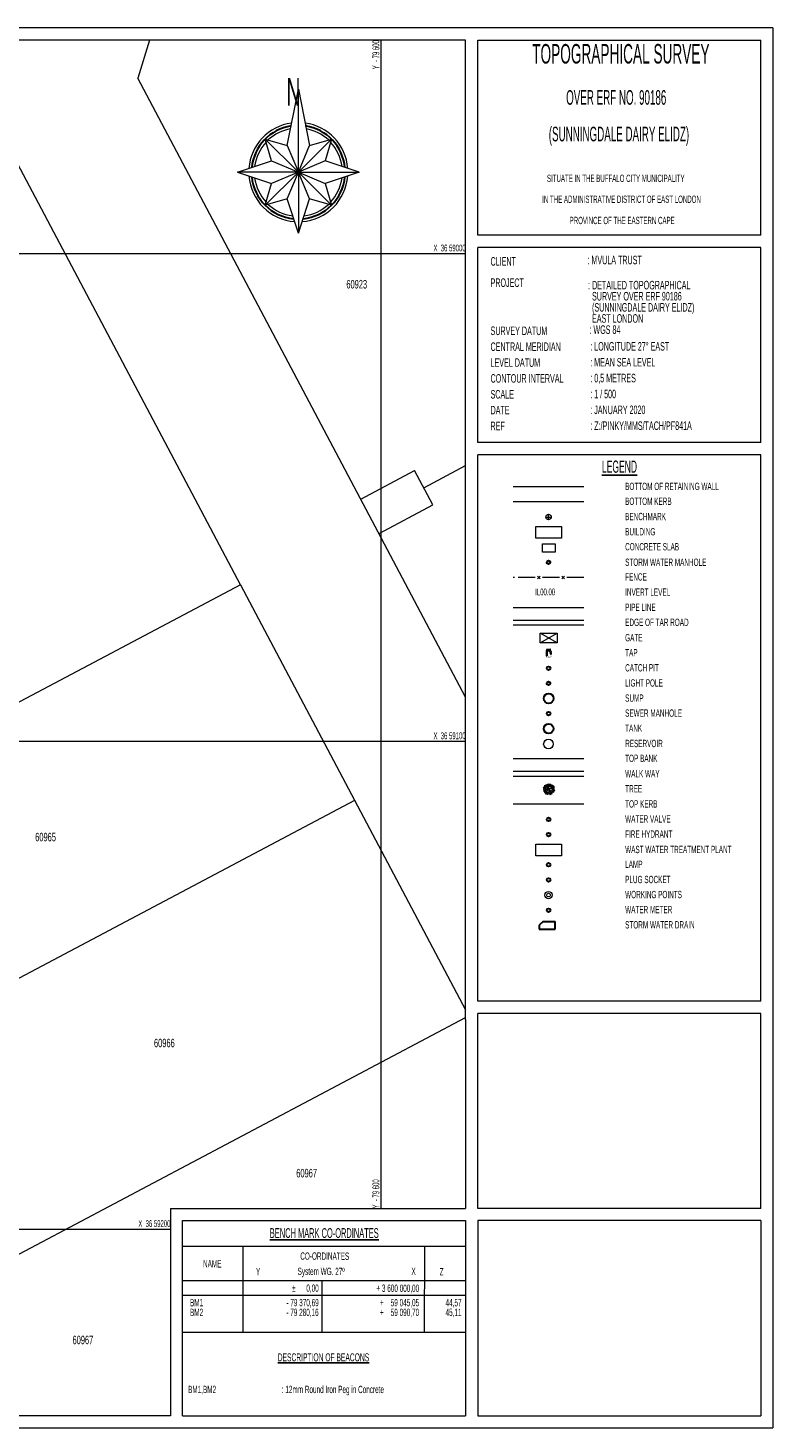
# Model space of a CAD drawing. Extents: x 79270 to 79680, y -3659241 to -3658954.
# Tile 34 of 34: x 79528 to 79680, y -3659241 to -3658954. Entities that reach past the tile are written whole.
import ezdxf
from ezdxf.enums import TextEntityAlignment as Align
from ezdxf.lldxf.tags import DXFTag

# ---------------------------------------------------------------- set-up
doc = ezdxf.new("R2010")
doc.units = 0
doc.header["$PDSIZE"] = 0.2
for name, color, linetype in [('BENCHMARK', 7, 'Continuous'), ('BK', 7, 'Continuous'), ('BOTTOM_OF_RETAINING_WALL', 7, 'Continuous'), ('BUILDING', 7, 'Continuous'), ('CAD', 7, 'Continuous'), ('CATCH_PIT', 7, 'Continuous'), ('CODE', 7, 'Continuous'), ('CONCSLAB', 7, 'Continuous'), ('CONTGENS', 7, 'Continuous'), ('COORDINATE_TABLE_BLOCK', 7, 'Continuous'), ('COORDINATES', 7, 'Continuous'), ('ELEVATION', 7, 'Continuous'), ('ERF_LINES', 7, 'Continuous'), ('ERF_TEXT', 7, 'Continuous'), ('ET', 7, 'Continuous'), ('FENCE', 7, 'Continuous'), ('FH', 7, 'Continuous'), ('GATE', 7, 'Continuous'), ('GRID', 7, 'Continuous'), ('LAMP', 7, 'Continuous'), ('MH', 7, 'Continuous'), ('PAGE_TEXT', 7, 'Continuous'), ('PIP', 7, 'Continuous'), ('POWER_PLUG', 7, 'Continuous'), ('POWER_POLE', 7, 'Continuous'), ('RES', 7, 'Continuous'), ('STORM_WATER_MANHOLE', 7, 'Continuous'), ('SUMP', 7, 'Continuous'), ('SW', 7, 'Continuous'), ('SWD', 7, 'Continuous'), ('TANK', 7, 'Continuous'), ('TAP', 7, 'Continuous'), ('TB', 7, 'Continuous'), ('TEXT', 7, 'Continuous'), ('TK', 7, 'Continuous'), ('TREES', 7, 'Continuous'), ('WASTE_WATER_TREATMENT_PLANT', 7, 'Continuous'), ('WATER_VALVE', 7, 'Continuous'), ('WM', 7, 'Continuous'), ('WORKING_POINT_PERM', 7, 'Continuous')]:
    doc.layers.add(name, color=color, linetype=linetype)
doc.styles.add('Arial', font='arial.ttf', dxfattribs={"height": 1})
doc.styles.add('Zurich Blk BT', font='Zurich Blk BT', dxfattribs={"height": 1})
tags = doc.linetypes.add('DOTTED500', pattern=[1.2, 0.7, -0.5]).pattern_tags.tags
tags[6:7] = [DXFTag(74, 4), DXFTag(75, 0), DXFTag(340, '0'), DXFTag(46, 0.0), DXFTag(50, 0.0), DXFTag(44, 0.0), DXFTag(45, 0.0)]
tags[4:5] = [DXFTag(74, 4), DXFTag(75, 0), DXFTag(340, '0'), DXFTag(46, 0.0), DXFTag(50, 0.0), DXFTag(44, 0.0), DXFTag(45, 0.0)]
tags = doc.linetypes.add('SHORTDASH-DOT', pattern=[1.4, 0.75, -0.25, 0.15, -0.25]).pattern_tags.tags
tags[10:11] = [DXFTag(74, 4), DXFTag(75, 0), DXFTag(340, '0'), DXFTag(46, 0.0), DXFTag(50, 0.0), DXFTag(44, 0.0), DXFTag(45, 0.0)]
tags[8:9] = [DXFTag(74, 4), DXFTag(75, 0), DXFTag(340, '0'), DXFTag(46, 0.0), DXFTag(50, 0.0), DXFTag(44, 0.0), DXFTag(45, 0.0)]
tags[6:7] = [DXFTag(74, 4), DXFTag(75, 0), DXFTag(340, '0'), DXFTag(46, 0.0), DXFTag(50, 0.0), DXFTag(44, 0.0), DXFTag(45, 0.0)]
tags[4:5] = [DXFTag(74, 4), DXFTag(75, 0), DXFTag(340, '0'), DXFTag(46, 0.0), DXFTag(50, 0.0), DXFTag(44, 0.0), DXFTag(45, 0.0)]

msp = doc.modelspace()

# ---------------------------------------------------------------- linework, layer by layer
at = {"layer": 'BENCHMARK', "color": 1, "linetype": 'Continuous', "lineweight": 9, "transparency": 33554687}
for p, q in [((79633.72, -3659054.03, 586.79), (79634.85, -3659054.03, 586.79)), ((79634.28, -3659054.6, 586.79), (79634.28, -3659053.47, 586.79))]:
    msp.add_line(p, q, dxfattribs=at)
msp.add_circle((79634.28, -3659054.03, 588.76), 0.563, dxfattribs=at)
at = {"layer": 'BK', "color": 9, "linetype": 'DOTTED500', "lineweight": 9, "transparency": 33554687}
msp.add_line((79641.53, -3659050.93), (79627.03, -3659050.93), dxfattribs=at)
at = {"layer": 'BOTTOM_OF_RETAINING_WALL', "color": 253, "linetype": 'DOTTED500', "lineweight": 9, "transparency": 33554687}
msp.add_line((79641.53, -3659047.83), (79627.03, -3659047.83), dxfattribs=at)
at = {"layer": 'BUILDING', "color": 21, "linetype": 'Continuous', "lineweight": 9, "transparency": 33554687}
for p, q in [((79631.64, -3659055.98), (79636.95, -3659055.98)), ((79631.64, -3659058.39), (79631.64, -3659055.98)), ((79636.95, -3659055.98), (79636.95, -3659058.39)), ((79636.95, -3659058.39), (79631.64, -3659058.39))]:
    msp.add_line(p, q, dxfattribs=at)
at = {"layer": 'CAD', "color": 8, "linetype": 'Continuous', "lineweight": 9, "transparency": 33554687}
for p, q in [((79680.28, -3658953.78), (79269.78, -3658953.78, 27.53)), ((79680.28, -3658953.78, 27.53), (79680.28, -3659240.78)), ((79617.28, -3658956.28), (79272.28, -3658956.28, 27.53)), ((79617.28, -3659157.03, 27.53), (79617.28, -3658956.28)), ((79619.78, -3658956.28), (79677.78, -3658956.28, 27.53)), ((79619.78, -3658996.28, 27.53), (79619.78, -3658956.28)), ((79677.78, -3658996.28, 27.53), (79677.78, -3658956.28)), ((79580.69, -3658977.87), (79582.99, -3658966.34)), ((79582.99, -3658966.34), (79585.29, -3658977.87)), ((79582.99, -3658983.34), (79582.99, -3658966.34)), ((79582.99, -3658983.34), (79576.2, -3658976.55)), ((79576.2, -3658976.55), (79580.69, -3658977.87)), ((79577.52, -3658981.04), (79576.2, -3658976.55)), ((79582.99, -3658983.34), (79589.78, -3658976.55)), ((79585.29, -3658977.87), (79589.78, -3658976.55)), ((79589.78, -3658976.55), (79588.46, -3658981.04)), ((79580.69, -3658977.87), (79582.99, -3658983.34)), ((79582.99, -3658983.34), (79585.29, -3658977.87)), ((79570.53, -3658983.34), (79577.52, -3658981.04)), ((79577.52, -3658981.04), (79582.99, -3658983.34)), ((79588.46, -3658981.04), (79582.99, -3658983.34)), ((79595.46, -3658983.34), (79588.46, -3658981.04)), ((79582.99, -3658983.34), (79570.53, -3658983.34)), ((79570.53, -3658983.34), (79577.52, -3658985.64)), ((79582.99, -3658983.34), (79576.2, -3658990.13)), ((79576.2, -3658990.13), (79577.52, -3658985.64)), ((79582.99, -3658983.34), (79577.52, -3658985.64)), ((79580.69, -3658988.81), (79582.99, -3658983.34)), ((79585.29, -3658988.81), (79582.99, -3658983.34)), ((79582.99, -3658983.34), (79588.46, -3658985.64)), ((79582.99, -3658983.34), (79582.99, -3658995.81)), ((79582.99, -3658983.34), (79589.78, -3658990.13)), ((79582.99, -3658983.34), (79595.46, -3658983.34)), ((79595.46, -3658983.34), (79588.46, -3658985.64)), ((79588.46, -3658985.64), (79589.78, -3658990.13)), ((79580.69, -3658988.81), (79576.2, -3658990.13)), ((79582.99, -3658995.81), (79580.69, -3658988.81)), ((79582.99, -3658995.81), (79585.29, -3658988.81)), ((79589.78, -3658990.13), (79585.29, -3658988.81)), ((79677.78, -3658996.28), (79619.78, -3658996.28, 27.53)), ((79677.78, -3658998.78), (79619.78, -3658998.78, 27.53)), ((79619.78, -3659038.78, 27.53), (79619.78, -3658998.78)), ((79677.78, -3659038.78, 27.53), (79677.78, -3658998.78)), ((79677.78, -3659038.78), (79619.78, -3659038.78, 27.53)), ((79677.78, -3659041.28), (79619.78, -3659041.28, 27.53)), ((79619.78, -3659153.28, 27.53), (79619.78, -3659041.28)), ((79677.78, -3659153.28, 27.53), (79677.78, -3659041.28)), ((79677.78, -3659153.28, 27.53), (79619.78, -3659153.28)), ((79617.28, -3659157.03), (79617.28, -3659195.78, 27.53)), ((79677.78, -3659155.78, 27.53), (79619.78, -3659155.78)), ((79619.78, -3659195.78, 27.53), (79619.78, -3659155.78)), ((79677.78, -3659195.78, 27.53), (79677.78, -3659155.78)), ((79556.78, -3659195.78, 27.53), (79556.78, -3659238.28)), ((79556.78, -3659195.78, 27.53), (79617.28, -3659195.78)), ((79559.28, -3659238.28), (79559.28, -3659198.28, 27.53)), ((79559.28, -3659198.28, 27.53), (79617.28, -3659198.28)), ((79617.28, -3659198.28, 27.53), (79617.28, -3659238.28)), ((79677.78, -3659195.78, 27.53), (79619.78, -3659195.78)), ((79619.78, -3659198.28, 27.53), (79619.78, -3659238.28)), ((79677.78, -3659198.28, 27.53), (79619.78, -3659198.28)), ((79677.78, -3659198.28, 27.53), (79677.78, -3659238.28)), ((79556.78, -3659238.28), (79272.28, -3659238.28, 27.53)), ((79559.28, -3659238.28, 27.53), (79617.28, -3659238.28)), ((79619.78, -3659238.28), (79677.78, -3659238.28, 27.53)), ((79269.78, -3659240.78), (79680.28, -3659240.78, 27.53))]:
    msp.add_line(p, q, dxfattribs=at)
at = {"layer": 'CAD', "color": 30, "linetype": 'Continuous', "lineweight": 25, "transparency": 33554687}
msp.add_line((79633.88, -3659081.22), (79633.88, -3659081.21), dxfattribs=at)
at = {"layer": 'CAD', "color": 9, "linetype": 'Continuous', "lineweight": 9, "transparency": 33554687}
for p, q in [((79559.28, -3659203.51), (79617.28, -3659203.51)), ((79608.83, -3659203.51), (79608.8, -3659221.17)), ((79559.28, -3659210.54), (79617.28, -3659210.54)), ((79559.28, -3659213.55), (79617.28, -3659213.55)), ((79559.28, -3659221.17), (79617.28, -3659221.17))]:
    msp.add_line(p, q, dxfattribs=at)
at = {"layer": 'CAD', "color": 8, "linetype": 'Continuous', "lineweight": 9, "transparency": 33554687}
for radius, start, end in [(10.17, 97.8144, 175.6823), (9.03, 100.3233, 133.0224), (10.17, 4.3179, 82.1858), (9.03, 46.98, 79.677), (9.03, 136.98, 172.6676), (9.03, 7.3327, 43.0224), (10.17, 184.3179, 265.6823), (9.03, 187.3327, 223.0224), (10.17, 274.3177, 355.6821), (9.03, 316.9776, 352.6673), (9.03, 226.98, 262.6676), (9.03, 277.3324, 313.02)]:
    msp.add_arc((79582.99, -3658983.34), radius, start, end, dxfattribs=at)
at = {"layer": 'CAD', "color": 8, "linetype": 'Continuous', "lineweight": 30, "transparency": 33554687}
for start, end in [(98.9897, 174.2727), (5.7275, 81.0105), (185.7275, 264.2727), (275.7273, 354.2725)]:
    msp.add_arc((79582.99, -3658983.34), 9.6, start, end, dxfattribs=at)
at = {"layer": 'CATCH_PIT', "color": 32, "linetype": 'Continuous', "lineweight": 30, "transparency": 33554687}
msp.add_circle((79634.28, -3659085.03, 42.17), 0.375, dxfattribs=at)
at = {"layer": 'CONCSLAB', "color": 251, "linetype": 'Continuous', "lineweight": 9, "transparency": 33554687}
for p, q in [((79633.07, -3659059.5), (79635.61, -3659059.5)), ((79633.07, -3659061.24), (79633.07, -3659059.5)), ((79635.61, -3659059.5), (79635.61, -3659061.24)), ((79635.61, -3659061.24), (79633.07, -3659061.24))]:
    msp.add_line(p, q, dxfattribs=at)
at = {"layer": 'COORDINATES', "color": 9, "linetype": 'Continuous', "lineweight": 9, "transparency": 33554687}
for p, q in [((79571.61, -3659203.51), (79571.58, -3659221.17)), ((79587.82, -3659210.48), (79587.8, -3659221.17))]:
    msp.add_line(p, q, dxfattribs=at)
at = {"layer": 'ERF_LINES', "color": 9, "linetype": 'DOTTED500', "lineweight": 9, "transparency": 33554687}
for p, q in [((79552.48, -3658956.28), (79550.09, -3658964.05)), ((79617.28, -3659090.95), (79550.09, -3658964.05)), ((79595.78, -3659050.34), (79606.83, -3659044.49)), ((79610.57, -3659051.56), (79606.83, -3659044.49)), ((79608.7, -3659048.03), (79617.28, -3659043.48)), ((79599.53, -3659057.41), (79610.57, -3659051.56)), ((79571.14, -3659067.92), (79617.28, -3659155.05)), ((79488.49, -3659168.26), (79594.54, -3659112.1)), ((79463.1, -3659238.28), (79617.28, -3659156.64))]:
    msp.add_line(p, q, dxfattribs=at)
at = {"layer": 'ERF_LINES', "color": 9, "linetype": 'Continuous', "lineweight": 9, "transparency": 33554687}
for q in [(79523.58, -3658978.09), (79421.24, -3659147.3)]:
    msp.add_line((79571.14, -3659067.92), q, dxfattribs=at)
at = {"layer": 'ET', "color": 251, "linetype": 'Continuous', "lineweight": 9, "transparency": 33554687}
for p, q in [((79641.53, -3659075.23), (79627.03, -3659075.23)), ((79641.53, -3659076.23), (79627.03, -3659076.23))]:
    msp.add_line(p, q, dxfattribs=at)
at = {"layer": 'FENCE', "color": 1, "linetype": 'Continuous', "lineweight": 9, "transparency": 33554687}
for p, q in [((79632.58, -3659066.13), (79631.98, -3659066.73)), ((79632.58, -3659066.73), (79631.98, -3659066.13)), ((79637.58, -3659066.13), (79636.98, -3659066.73)), ((79637.58, -3659066.73), (79636.98, -3659066.13)), ((79627.28, -3659066.43), (79627.03, -3659066.43)), ((79631.53, -3659066.43), (79628.03, -3659066.43)), ((79636.53, -3659066.43), (79633.03, -3659066.43)), ((79641.53, -3659066.43), (79638.03, -3659066.43))]:
    msp.add_line(p, q, dxfattribs=at)
at = {"layer": 'FH', "color": 1, "linetype": 'Continuous', "lineweight": 30, "transparency": 33554687}
msp.add_circle((79634.28, -3659119.13, 42.37), 0.375, dxfattribs=at)
at = {"layer": 'GATE', "color": 14, "linetype": 'Continuous', "lineweight": 9, "transparency": 33554687}
for p, q in [((79632.59, -3659077.81), (79636.03, -3659077.81)), ((79632.59, -3659079.85), (79632.59, -3659077.81)), ((79636.03, -3659079.85), (79632.59, -3659077.81)), ((79632.59, -3659079.85), (79636.03, -3659077.81)), ((79636.03, -3659079.85), (79632.59, -3659079.85)), ((79636.03, -3659077.81), (79636.03, -3659079.85))]:
    msp.add_line(p, q, dxfattribs=at)
at = {"layer": 'GRID', "color": 142, "linetype": 'Continuous', "lineweight": 9, "transparency": 33554687}
for p, q in [((79600, -3659195.78), (79600, -3658956.28)), ((79272.28, -3659000), (79617.28, -3659000)), ((79272.28, -3659100), (79617.28, -3659100)), ((79272.28, -3659200), (79556.78, -3659200))]:
    msp.add_line(p, q, dxfattribs=at)
at = {"layer": 'LAMP', "color": 2, "linetype": 'Continuous', "lineweight": 30, "transparency": 33554687}
msp.add_circle((79634.28, -3659125.33, 42.66), 0.375, dxfattribs=at)
at = {"layer": 'MH', "color": 30, "linetype": 'Continuous', "lineweight": 30, "transparency": 33554687}
msp.add_circle((79634.28, -3659094.33, 44.76), 0.375, dxfattribs=at)
at = {"layer": 'PIP', "color": 142, "linetype": 'Continuous', "lineweight": 9, "transparency": 33554687}
msp.add_line((79641.53, -3659072.63), (79627.03, -3659072.63), dxfattribs=at)
at = {"layer": 'POWER_PLUG', "color": 34, "linetype": 'Continuous', "lineweight": 30, "transparency": 33554687}
msp.add_circle((79634.28, -3659128.43, 42.72), 0.375, dxfattribs=at)
at = {"layer": 'POWER_POLE', "color": 1, "linetype": 'Continuous', "lineweight": 30, "transparency": 33554687}
msp.add_circle((79634.28, -3659088.13, 587.54), 0.375, dxfattribs=at)
at = {"layer": 'RES', "color": 5, "linetype": 'Continuous', "lineweight": 9, "transparency": 33554687}
msp.add_circle((79634.26, -3659100.57, 571.18), 0.99, dxfattribs=at)
at = {"layer": 'STORM_WATER_MANHOLE', "color": 152, "linetype": 'Continuous', "lineweight": 30, "transparency": 33554687}
msp.add_circle((79634.28, -3659063.33, 44.76), 0.375, dxfattribs=at)
at = {"layer": 'SUMP', "color": 151, "linetype": 'Continuous', "lineweight": 30, "transparency": 33554687}
msp.add_circle((79634.3, -3659091.23), 1.01, dxfattribs=at)
at = {"layer": 'SW', "color": 8, "linetype": 'SHORTDASH-DOT', "lineweight": 9, "transparency": 33554687}
for p, q in [((79641.53, -3659106.23), (79627.03, -3659106.23)), ((79641.53, -3659107.23), (79627.03, -3659107.23))]:
    msp.add_line(p, q, dxfattribs=at)
at = {"layer": 'SWD', "color": 142, "linetype": 'DOTTED500', "lineweight": 30, "transparency": 33554687}
for p, q in [((79633.16, -3659136.93), (79632.36, -3659137.73)), ((79632.36, -3659137.73), (79632.36, -3659138.53)), ((79633.16, -3659136.93), (79635.61, -3659136.93)), ((79635.61, -3659138.53), (79635.61, -3659136.93)), ((79632.36, -3659138.53), (79635.61, -3659138.53))]:
    msp.add_line(p, q, dxfattribs=at)
at = {"layer": 'TANK', "color": 142, "linetype": 'Continuous', "lineweight": 30, "transparency": 33554687}
msp.add_circle((79634.28, -3659097.43, 571.18), 0.99, dxfattribs=at)
at = {"layer": 'TAP', "color": 131, "linetype": 'Continuous', "lineweight": 9, "transparency": 33554687}
for p, q in [((79633.8, -3659081.57), (79633.78, -3659082.51)), ((79633.78, -3659082.51), (79633.96, -3659082.51)), ((79633.87, -3659081.13), (79634.62, -3659081.12)), ((79633.87, -3659081.21), (79634.61, -3659081.2)), ((79633.88, -3659081.37), (79634.64, -3659081.36)), ((79633.97, -3659081.58), (79633.96, -3659082.51)), ((79634.16, -3659081.21), (79634.16, -3659081.37)), ((79634.31, -3659081.22), (79634.31, -3659081.37)), ((79634.79, -3659081.78), (79634.55, -3659081.77)), ((79634.59, -3659082.01), (79634.65, -3659081.89)), ((79634.72, -3659082.01), (79634.65, -3659081.89)), ((79634.76, -3659081.84), (79634.72, -3659081.91)), ((79634.78, -3659082.04), (79634.73, -3659082.13)), ((79634.76, -3659081.84), (79634.81, -3659081.91)), ((79634.78, -3659081.57), (79634.79, -3659081.78)), ((79634.78, -3659082.04), (79634.84, -3659082.13))]:
    msp.add_line(p, q, dxfattribs=at)
for centre, radius, start, end in [((79633.97, -3659081.53, 571.17), 0.174, 117.7484, 193.7961), ((79633.88, -3659081.17, 571.16), 0.0469, 101.8532, 258.1468), ((79634.25, -3659082.13, 571.18), 0.619, 62.7206, 117.2794), ((79634.33, -3659081.69, 571.18), 0.228, 339.0333, 27.6996), ((79634.65, -3659082.01, 571.19), 0.0689, 177.7152, 2.2848), ((79634.62, -3659081.16, 571.18), 0.0459, 271.3781, 88.6219), ((79634.61, -3659081.53, 571.18), 0.176, 347.5295, 77.0218), ((79634.76, -3659081.92, 571.19), 0.0472, 164.1223, 17.5225), ((79634.79, -3659082.14, 571.19), 0.055, 171.7991, 13.4537)]:
    msp.add_arc(centre, radius, start, end, dxfattribs=at)
at = {"layer": 'TB', "color": 15, "linetype": 'Continuous', "lineweight": 9, "transparency": 33554687}
msp.add_line((79641.53, -3659103.63), (79627.03, -3659103.63), dxfattribs=at)
at = {"layer": 'TK', "color": 55, "linetype": 'Continuous', "lineweight": 9, "transparency": 33554687}
msp.add_line((79641.53, -3659112.93), (79627.03, -3659112.93), dxfattribs=at)
at = {"layer": 'TREES', "color": 112, "linetype": 'Continuous', "lineweight": 9, "transparency": 33554687}
for p, q in [((79633.53, -3659109.33), (79633.36, -3659109.31)), ((79633.47, -3659109.11), (79633.41, -3659109.16)), ((79633.41, -3659109.16), (79633.49, -3659109.18)), ((79633.67, -3659109.46), (79633.41, -3659109.22)), ((79633.54, -3659109.09), (79633.47, -3659109.11)), ((79633.49, -3659109.18), (79633.56, -3659109.17)), ((79633.58, -3659109.12), (79633.54, -3659109.09)), ((79633.56, -3659109.17), (79633.58, -3659109.12)), ((79633.57, -3659109.37), (79633.62, -3659109.02)), ((79633.91, -3659109.33), (79633.63, -3659109.03)), ((79633.68, -3659109.2), (79633.66, -3659109.25)), ((79633.66, -3659109.25), (79633.71, -3659109.32)), ((79633.73, -3659109.19), (79633.68, -3659109.2)), ((79633.71, -3659109.32), (79633.72, -3659109.31)), ((79633.72, -3659109.31), (79633.76, -3659109.27)), ((79633.76, -3659109.27), (79633.73, -3659109.19)), ((79633.89, -3659109.04), (79633.76, -3659108.91)), ((79633.78, -3659109.19), (79633.8, -3659108.9)), ((79633.94, -3659109.32), (79633.86, -3659108.84)), ((79633.95, -3659108.85), (79633.9, -3659108.93)), ((79633.9, -3659108.93), (79633.95, -3659109)), ((79634.02, -3659109.58), (79633.91, -3659109.33)), ((79634.16, -3659109.03), (79633.93, -3659108.81)), ((79634.05, -3659109.57), (79633.94, -3659109.32)), ((79633.95, -3659108.85), (79633.99, -3659108.86)), ((79633.95, -3659109), (79634, -3659108.93)), ((79634, -3659108.93), (79633.99, -3659108.86)), ((79634.08, -3659108.95), (79634.16, -3659108.72)), ((79634.15, -3659108.82), (79634.21, -3659108.93)), ((79634.15, -3659108.82), (79634.23, -3659108.82)), ((79634.17, -3659109.2), (79634.16, -3659109.03)), ((79634.3, -3659109.53), (79634.17, -3659109.2)), ((79634.21, -3659108.93), (79634.3, -3659108.93)), ((79634.28, -3659108.87), (79634.23, -3659108.82)), ((79634.25, -3659109.25), (79634.33, -3659108.91)), ((79634.31, -3659109.38), (79634.25, -3659109.25)), ((79634.3, -3659108.93), (79634.28, -3659108.87)), ((79634.31, -3659109.38), (79634.32, -3659109.28)), ((79634.32, -3659109.28), (79634.59, -3659109.09)), ((79634.33, -3659108.91), (79634.44, -3659108.72)), ((79634.36, -3659109.37), (79634.54, -3659109.22)), ((79634.37, -3659109.78), (79634.36, -3659109.37)), ((79634.6, -3659108.97), (79634.52, -3659108.74)), ((79634.54, -3659109.22), (79634.75, -3659109.28)), ((79634.55, -3659109.16), (79634.61, -3659109.1)), ((79634.58, -3659109.17), (79634.55, -3659109.16)), ((79634.58, -3659109.17), (79634.73, -3659109.23)), ((79634.59, -3659109.09), (79634.62, -3659108.75)), ((79634.6, -3659108.88), (79634.73, -3659108.79)), ((79634.61, -3659109.1), (79634.61, -3659108.88)), ((79634.69, -3659108.9), (79634.64, -3659108.95)), ((79634.64, -3659108.95), (79634.72, -3659108.97)), ((79634.76, -3659108.88), (79634.69, -3659108.9)), ((79634.7, -3659109.63), (79635.06, -3659109.3)), ((79634.72, -3659108.97), (79634.79, -3659108.96)), ((79634.73, -3659109.23), (79634.96, -3659108.86)), ((79634.75, -3659109.28), (79634.9, -3659109.21)), ((79634.8, -3659108.91), (79634.76, -3659108.88)), ((79634.79, -3659108.96), (79634.8, -3659108.91)), ((79635.28, -3659109.05), (79634.82, -3659109.59)), ((79634.9, -3659109.21), (79635.17, -3659109.12)), ((79634.98, -3659108.96), (79634.93, -3659109.04)), ((79634.93, -3659109.04), (79634.97, -3659109.11)), ((79634.97, -3659109.11), (79635.03, -3659109.04)), ((79634.98, -3659108.96), (79635.02, -3659108.97)), ((79635.03, -3659109.04), (79635.02, -3659108.97)), ((79635.06, -3659109.3), (79635.13, -3659109.02)), ((79635.06, -3659109.3), (79635.22, -3659109.12)), ((79635.27, -3659109.42), (79635.31, -3659109.25)), ((79635.44, -3659109.35), (79635.37, -3659109.37)), ((79635.48, -3659109.38), (79635.44, -3659109.35)), ((79633.15, -3659109.46), (79633.21, -3659109.57)), ((79633.15, -3659109.46), (79633.23, -3659109.46)), ((79633.21, -3659109.57), (79633.3, -3659109.57)), ((79633.61, -3659110), (79633.22, -3659109.89)), ((79633.28, -3659109.51), (79633.23, -3659109.46)), ((79633.23, -3659110.12), (79633.31, -3659110.12)), ((79633.23, -3659110.12), (79633.3, -3659110.23)), ((79633.54, -3659109.69), (79633.24, -3659109.72)), ((79633.38, -3659109.7), (79633.25, -3659109.59)), ((79633.3, -3659109.57), (79633.28, -3659109.51)), ((79633.33, -3659109.72), (79633.28, -3659109.8)), ((79633.28, -3659109.8), (79633.32, -3659109.87)), ((79633.3, -3659110.23), (79633.38, -3659110.23)), ((79633.51, -3659109.66), (79633.31, -3659109.42)), ((79633.37, -3659110.17), (79633.31, -3659110.12)), ((79633.32, -3659109.87), (79633.38, -3659109.8)), ((79633.45, -3659110.29), (79633.32, -3659110.29)), ((79633.53, -3659109.53), (79633.33, -3659109.39)), ((79633.33, -3659109.72), (79633.37, -3659109.73)), ((79633.38, -3659109.8), (79633.37, -3659109.73)), ((79633.44, -3659109.96), (79633.37, -3659110.13)), ((79633.38, -3659110.23), (79633.37, -3659110.17)), ((79633.65, -3659109.53), (79633.4, -3659109.52)), ((79633.51, -3659110.16), (79633.4, -3659110.43)), ((79633.47, -3659110.37), (79633.42, -3659110.45)), ((79633.42, -3659110.45), (79633.47, -3659110.52)), ((79633.47, -3659110.37), (79633.51, -3659110.38)), ((79633.47, -3659110.52), (79633.52, -3659110.45)), ((79633.5, -3659110.17), (79633.57, -3659110.42)), ((79633.7, -3659109.7), (79633.51, -3659109.66)), ((79633.63, -3659110.01), (79633.51, -3659110.16)), ((79633.52, -3659110.45), (79633.51, -3659110.38)), ((79633.57, -3659110.42), (79633.51, -3659110.55)), ((79633.93, -3659110.68), (79633.51, -3659110.59)), ((79633.73, -3659109.75), (79633.54, -3659109.69)), ((79633.95, -3659110.34), (79633.58, -3659110.7)), ((79633.84, -3659109.98), (79633.61, -3659110)), ((79633.94, -3659110.01), (79633.63, -3659110.01)), ((79633.69, -3659110.7), (79633.64, -3659110.75)), ((79633.64, -3659110.75), (79633.72, -3659110.77)), ((79633.65, -3659109.53), (79633.7, -3659109.7)), ((79633.74, -3659110.53), (79633.65, -3659110.62)), ((79633.86, -3659109.93), (79633.67, -3659109.46)), ((79633.69, -3659110.24), (79633.73, -3659110.22)), ((79633.71, -3659110.31), (79633.69, -3659110.24)), ((79633.76, -3659110.68), (79633.69, -3659110.7)), ((79633.74, -3659110.37), (79633.71, -3659110.31)), ((79633.72, -3659110.77), (79633.79, -3659110.76)), ((79633.84, -3659109.97), (79633.73, -3659109.75)), ((79633.73, -3659110.22), (79633.78, -3659110.26)), ((79633.78, -3659110.31), (79633.74, -3659110.37)), ((79633.88, -3659110.38), (79633.74, -3659110.53)), ((79633.8, -3659110.71), (79633.76, -3659110.68)), ((79633.78, -3659110.26), (79633.78, -3659110.31)), ((79633.79, -3659110.76), (79633.8, -3659110.71)), ((79633.86, -3659110.73), (79633.81, -3659110.81)), ((79633.99, -3659109.94), (79633.86, -3659109.93)), ((79634.3, -3659110.52), (79633.86, -3659110.73)), ((79633.92, -3659110.31), (79633.88, -3659110.38)), ((79633.95, -3659110.8), (79633.9, -3659110.87)), ((79633.9, -3659110.87), (79633.95, -3659110.94)), ((79633.97, -3659110.01), (79633.92, -3659110.31)), ((79634.25, -3659110.51), (79633.93, -3659110.68)), ((79633.94, -3659110.01), (79633.97, -3659110.01)), ((79634.01, -3659110.01), (79633.95, -3659110.34)), ((79633.99, -3659110.8), (79633.95, -3659110.79)), ((79633.95, -3659110.94), (79634, -3659110.87)), ((79634.21, -3659109.81), (79633.99, -3659109.94)), ((79634, -3659110.87), (79633.99, -3659110.8)), ((79634.16, -3659109.93), (79634.01, -3659110.01)), ((79634.21, -3659109.81), (79634.02, -3659109.58)), ((79634.04, -3659110.65), (79634.11, -3659110.94)), ((79634.28, -3659109.77), (79634.05, -3659109.57)), ((79634.07, -3659110.73), (79634.14, -3659110.73)), ((79634.07, -3659110.73), (79634.13, -3659110.84)), ((79634.13, -3659110.84), (79634.21, -3659110.84)), ((79634.2, -3659110.78), (79634.14, -3659110.73)), ((79634.28, -3659109.89), (79634.16, -3659109.93)), ((79634.21, -3659110.84), (79634.2, -3659110.78)), ((79634.32, -3659110.26), (79634.25, -3659110.51)), ((79634.28, -3659109.77), (79634.3, -3659109.53)), ((79634.28, -3659109.89), (79634.32, -3659110.26)), ((79634.3, -3659109.83), (79634.29, -3659109.83)), ((79634.3, -3659109.83), (79634.3, -3659109.82)), ((79634.3, -3659109.83), (79634.3, -3659109.84)), ((79634.3, -3659109.83), (79634.31, -3659109.83)), ((79634.38, -3659110.26), (79634.3, -3659110.52)), ((79634.31, -3659110.56), (79634.37, -3659110.67)), ((79634.31, -3659110.56), (79634.38, -3659110.56)), ((79634.37, -3659109.78), (79634.7, -3659109.63)), ((79634.37, -3659110.67), (79634.45, -3659110.67)), ((79634.38, -3659109.83), (79634.74, -3659109.68)), ((79634.64, -3659110.11), (79634.38, -3659109.83)), ((79634.38, -3659109.9), (79634.58, -3659110.12)), ((79634.38, -3659109.9), (79634.38, -3659110.26)), ((79634.44, -3659110.61), (79634.38, -3659110.56)), ((79634.45, -3659110.67), (79634.44, -3659110.61)), ((79634.64, -3659110.66), (79634.54, -3659110.95)), ((79634.61, -3659110.83), (79634.57, -3659110.91)), ((79634.57, -3659110.91), (79634.61, -3659110.98)), ((79634.58, -3659110.12), (79634.58, -3659110.41)), ((79634.58, -3659110.41), (79634.64, -3659110.66)), ((79634.61, -3659110.83), (79634.65, -3659110.84)), ((79634.61, -3659110.98), (79634.66, -3659110.91)), ((79634.64, -3659110.18), (79634.62, -3659110.38)), ((79634.62, -3659110.38), (79634.75, -3659110.53)), ((79634.62, -3659110.45), (79634.74, -3659110.9)), ((79634.62, -3659110.45), (79634.81, -3659110.61)), ((79634.64, -3659110.11), (79635.02, -3659110.2)), ((79634.64, -3659110.18), (79634.87, -3659110.22)), ((79634.66, -3659110.91), (79634.65, -3659110.84)), ((79634.74, -3659109.68), (79634.82, -3659109.66)), ((79634.75, -3659110.53), (79634.94, -3659110.79)), ((79634.85, -3659110.67), (79634.76, -3659110.88)), ((79634.82, -3659109.59), (79634.96, -3659109.66)), ((79634.82, -3659109.66), (79635.16, -3659109.79)), ((79634.87, -3659110.22), (79634.96, -3659110.52)), ((79634.87, -3659110.57), (79634.93, -3659110.68)), ((79634.87, -3659110.57), (79634.95, -3659110.57)), ((79634.91, -3659110.35), (79635.28, -3659110.46)), ((79634.97, -3659110.02), (79634.92, -3659110.07)), ((79634.92, -3659110.07), (79635, -3659110.09)), ((79634.93, -3659110.68), (79635.02, -3659110.68)), ((79635, -3659110.62), (79634.95, -3659110.57)), ((79634.96, -3659109.66), (79635.27, -3659109.42)), ((79635.04, -3659110), (79634.97, -3659110.02)), ((79635, -3659109.68), (79635.21, -3659109.47)), ((79635, -3659109.68), (79635.15, -3659109.74)), ((79635, -3659110.09), (79635.07, -3659110.08)), ((79635.02, -3659110.68), (79635, -3659110.62)), ((79635.02, -3659110.2), (79635.4, -3659110.27)), ((79635.09, -3659110.03), (79635.04, -3659110)), ((79635.07, -3659110.08), (79635.09, -3659110.03)), ((79635.15, -3659109.74), (79635.44, -3659109.62)), ((79635.16, -3659109.79), (79635.42, -3659110.17)), ((79635.21, -3659110.3), (79635.2, -3659110.35)), ((79635.2, -3659110.35), (79635.24, -3659110.42)), ((79635.27, -3659110.29), (79635.21, -3659110.3)), ((79635.24, -3659110.42), (79635.26, -3659110.41)), ((79635.26, -3659110.41), (79635.3, -3659110.37)), ((79635.27, -3659109.42), (79635.42, -3659109.51)), ((79635.3, -3659110.37), (79635.27, -3659110.29)), ((79635.37, -3659109.37), (79635.31, -3659109.42)), ((79635.31, -3659109.42), (79635.4, -3659109.44)), ((79635.33, -3659109.73), (79635.31, -3659109.78)), ((79635.31, -3659109.78), (79635.35, -3659109.85)), ((79635.38, -3659109.72), (79635.33, -3659109.73)), ((79635.35, -3659109.85), (79635.37, -3659109.84)), ((79635.37, -3659109.84), (79635.41, -3659109.8)), ((79635.41, -3659109.8), (79635.38, -3659109.72)), ((79635.4, -3659109.44), (79635.47, -3659109.43)), ((79635.45, -3659110.02), (79635.4, -3659110.07)), ((79635.4, -3659110.07), (79635.48, -3659110.09)), ((79635.52, -3659110), (79635.45, -3659110.02)), ((79635.47, -3659109.43), (79635.48, -3659109.38)), ((79635.48, -3659110.09), (79635.55, -3659110.08)), ((79635.57, -3659110.03), (79635.52, -3659110)), ((79635.55, -3659110.08), (79635.57, -3659110.03))]:
    msp.add_line(p, q, dxfattribs=at)
at = {"layer": 'TREES', "color": 112, "linetype": 'Continuous', "lineweight": 0, "transparency": 33554687}
msp.add_point((79634.01, -3659110.01), dxfattribs=at)
at = {"layer": 'WASTE_WATER_TREATMENT_PLANT', "color": 134, "linetype": 'Continuous', "lineweight": 9, "transparency": 33554687}
for p, q in [((79631.64, -3659121.08), (79636.95, -3659121.08)), ((79631.64, -3659123.49), (79631.64, -3659121.08)), ((79636.95, -3659123.49), (79631.64, -3659123.49)), ((79636.95, -3659121.08), (79636.95, -3659123.49))]:
    msp.add_line(p, q, dxfattribs=at)
at = {"layer": 'WATER_VALVE', "color": 151, "linetype": 'Continuous', "lineweight": 30, "transparency": 33554687}
msp.add_circle((79634.28, -3659116.03, 587.86), 0.375, dxfattribs=at)
at = {"layer": 'WM', "color": 5, "linetype": 'Continuous', "lineweight": 30, "transparency": 33554687}
msp.add_circle((79634.28, -3659134.63, 42.19), 0.375, dxfattribs=at)
at = {"layer": 'WORKING_POINT_PERM', "color": 1, "linetype": 'Continuous', "lineweight": 9, "transparency": 33554687}
for radius in [0.75, 0.375]:
    msp.add_circle((79634.28, -3659131.53, 42.58), radius, dxfattribs=at)

# ---------------------------------------------------------------- texts
at = {"layer": 'CAD', "color": 18, "transparency": 33554687, "width": 0.5}
for s, height, style, p in [('TOPOGRAPHICAL SURVEY', 4.0021, 'Arial', (79649.1, -3658962.27, 44.5)), ('OVER ERF NO. 90186', 3.0015, 'Zurich Blk BT', (79648.15, -3658970.42, 44.5)), ('%%uDESCRIPTION OF BEACONS', 1.6415, 'Zurich Blk BT', (79588.14, -3659227.61, 44.5))]:
    msp.add_text(s, height=height, rotation=0.0101, dxfattribs=dict(at, style=style)).set_placement(p, align=Align.BOTTOM_CENTER)
at = {"layer": 'CAD', "color": 8, "transparency": 33554687, "style": 'Arial', "width": 0.5}
msp.add_text('N', height=5.67, dxfattribs=at).set_placement((79581.98, -3658966.87, 44.5), align=Align.MIDDLE_CENTER)
at = {"layer": 'CAD', "color": 1, "transparency": 33554687, "style": 'Zurich Blk BT', "width": 0.5}
msp.add_text('(SUNNINGDALE DAIRY ELIDZ)', height=3.0015, rotation=0.0101, dxfattribs=at).set_placement((79648.71, -3658977.92, 44.5), align=Align.BOTTOM_CENTER)
at = {"layer": 'CAD', "color": 8, "transparency": 33554687, "style": 'Zurich Blk BT', "width": 0.5}
for s, p in [('SITUATE IN THE BUFFALO CITY MUNICIPALITY', (79648.06, -3658985.8, 44.5)), ('IN THE ADMINISTRATIVE DISTRICT OF EAST LONDON', (79649.24, -3658990.09, 44.5)), ('PROVINCE OF THE EASTERN CAPE', (79649.37, -3658994.44, 44.5))]:
    msp.add_text(s, height=1.5, rotation=0.0101, dxfattribs=at).set_placement(p, align=Align.BOTTOM_CENTER)
at = {"layer": 'CAD', "color": 131, "transparency": 33554687, "style": 'Arial', "width": 1.626016}
msp.add_text('TAP', height=0.308, dxfattribs=at).set_placement((79634.33, -3659082.96, 44.5), align=Align.BOTTOM_CENTER)
at = {"layer": 'CODE', "color": 8, "transparency": 33554687, "style": 'Arial', "width": 0.5}
for s, height, p in [('SWMH', 0.2, (79634.27, -3659063.42, 44.5)), ('CP', 0.3, (79634.32, -3659085.11, 44.5)), ('LP', 0.3, (79634.33, -3659088.2, 44.5)), ('MH', 0.3, (79634.27, -3659094.42, 44.5)), ('FH', 0.3, (79634.32, -3659119.22, 44.5)), ('WM', 0.3, (79634.24, -3659134.73, 44.5))]:
    msp.add_text(s, height=height, dxfattribs=at).set_placement(p, align=Align.MIDDLE_CENTER)
msp.add_text('WV', height=0.3, dxfattribs=at).set_placement((79634.06, -3659116.26, 44.5), align=Align.BOTTOM_LEFT)
at = {"layer": 'CONTGENS', "color": 18, "transparency": 33554687, "style": 'Zurich Blk BT', "width": 0.5}
msp.add_text('%%uBENCH MARK CO-ORDINATES', height=2.001, dxfattribs=at).set_placement((79588.31, -3659202.42, 44.5), align=Align.BOTTOM_CENTER)
at = {"layer": 'COORDINATE_TABLE_BLOCK', "color": 9, "transparency": 33554687, "style": 'Arial', "width": 0.5}
for s, p in [('BM1', (79560.79, -3659216.28, 44.5)), ('BM2', (79560.79, -3659218.28, 44.5))]:
    msp.add_text(s, height=1.501, dxfattribs=at).set_placement(p, align=Align.BOTTOM_LEFT)
for s, height, p in [('- 79 370,69', 1.5008, (79587.17, -3659216.28, 44.5)), ('+    59 045,05', 1.5008, (79607.75, -3659216.28, 44.5)), ('44,57', 1.501, (79616.44, -3659216.28, 44.5)), ('- 79 280,16', 1.5008, (79587.16, -3659218.28, 44.5)), ('+    59 090,70', 1.5008, (79607.75, -3659218.28, 44.5)), ('45,11', 1.501, (79616.44, -3659218.28, 44.5))]:
    msp.add_text(s, height=height, dxfattribs=at).set_placement(p, align=Align.BOTTOM_RIGHT)
at = {"layer": 'COORDINATES', "color": 9, "transparency": 33554687, "style": 'Arial', "width": 0.5}
for s, height, p in [('NAME', 1.501, (79565.35, -3659208.33, 44.5)), ('CO-ORDINATES', 1.5008, (79588.4, -3659206.75, 44.5)), ('System WG. 27º', 1.5008, (79587.66, -3659209.88, 44.5))]:
    msp.add_text(s, height=height, rotation=359.8293, dxfattribs=at).set_placement(p, align=Align.BOTTOM_CENTER)
msp.add_text('Y', height=1.5, rotation=359.8293, dxfattribs=at).set_placement((79574.31, -3659209.91, 44.5), align=Align.BOTTOM_LEFT)
for s, height, p in [('X', 1.5, (79607.04, -3659209.85, 44.5)), ('Z', 1.5, (79612.75, -3659209.96, 44.5)), ('±      0,00', 1.5008, (79587.17, -3659213.31, 44.5)), ('+ 3 600 000,00', 1.5008, (79607.76, -3659213.35, 44.5))]:
    msp.add_text(s, height=height, rotation=359.8293, dxfattribs=at).set_placement(p, align=Align.BOTTOM_RIGHT)
at = {"layer": 'ELEVATION', "color": 8, "transparency": 33554687, "style": 'Arial', "width": 0.5}
msp.add_text('IL00.00', height=1.4, dxfattribs=at).set_placement((79633.59, -3659070.51, 44.5), align=Align.BOTTOM_CENTER)
at = {"layer": 'ERF_TEXT', "color": 18, "transparency": 33554687, "style": 'Arial', "width": 0.5}
for s, p in [('60923', (79594.96, -3659007.71, 44.5)), ('60965', (79531.18, -3659121.04, 44.5)), ('60966', (79555.53, -3659163.26, 44.5)), ('60967', (79584.69, -3659189.94, 44.5)), ('60967', (79538.83, -3659224.14, 44.5))]:
    msp.add_text(s, height=1.751, dxfattribs=at).set_placement(p, align=Align.BOTTOM_CENTER)
at = {"layer": 'GRID', "color": 8, "transparency": 33554687, "style": 'Arial', "width": 0.5}
msp.add_text('Y  - 79 600', height=1.4, rotation=90, dxfattribs=at).set_placement((79600, -3658956.28, 44.5), align=Align.BOTTOM_RIGHT)
for s, p in [('X  36 59000', (79617.28, -3659000, 44.5)), ('X  36 59100', (79617.28, -3659100, 44.5)), ('X  36 59200', (79556.78, -3659200, 44.5))]:
    msp.add_text(s, height=1.4, dxfattribs=at).set_placement(p, align=Align.BOTTOM_RIGHT)
msp.add_text('Y  - 79 600', height=1.4, rotation=90, dxfattribs=at).set_placement((79600, -3659195.78, 44.5), align=Align.BOTTOM_LEFT)
at = {"layer": 'PAGE_TEXT', "color": 9, "transparency": 33554687, "style": 'Arial', "width": 0.5}
for s, height, p in [('BM1,BM2', 1.501, (79560.39, -3659234.08, 44.5)), (': 12mm Round Iron Peg in Concrete', 1.5008, (79579.6, -3659234.08, 44.5))]:
    msp.add_text(s, height=height, dxfattribs=at).set_placement(p, align=Align.BOTTOM_LEFT)
at = {"layer": 'TEXT', "color": 18, "transparency": 33554687, "style": 'Zurich Blk BT', "width": 0.5}
for s, height, p in [('CLIENT', 1.751, (79622.39, -3659003.03, 44.5)), (': MVULA TRUST', 1.7509, (79642.26, -3659002.75, 44.5)), ('PROJECT', 1.751, (79622.39, -3659007.39, 44.5)), ('SURVEY DATUM', 1.7509, (79622.39, -3659017.26, 44.5)), (': WGS 84', 1.751, (79642.66, -3659017.02, 44.5)), ('CENTRAL MERIDIAN', 1.7509, (79622.39, -3659020.52, 44.5)), (': LONGITUDE 27° EAST', 1.7509, (79642.82, -3659020.45, 44.5)), ('LEVEL DATUM', 1.7509, (79622.39, -3659023.77, 44.5)), (': MEAN SEA LEVEL', 1.7509, (79642.83, -3659023.7, 44.5)), ('CONTOUR INTERVAL', 1.7509, (79622.39, -3659027.02, 44.5)), (': 0,5 METRES', 1.7509, (79642.83, -3659026.95, 44.5)), ('SCALE', 1.751, (79622.39, -3659030.27, 44.5)), (': 1 / 500', 1.751, (79642.83, -3659030.21, 44.5)), ('DATE', 1.751, (79622.39, -3659033.52, 44.5)), (': JANUARY 2020', 1.7509, (79642.83, -3659033.46, 44.5)), ('REF', 1.751, (79622.39, -3659036.77, 44.5)), (': Z:/PINKY/MMS/TACH/PF841A', 1.7509, (79642.83, -3659036.71, 44.5))]:
    msp.add_text(s, height=height, rotation=0.0101, dxfattribs=at).set_placement(p, align=Align.BOTTOM_LEFT)
for s, p in [(': DETAILED TOPOGRAPHICAL ', (79642.38, -3659006.5, 44.5)), ('  SURVEY OVER ERF 90186', (79642.38, -3659008.77, 44.5)), ('  (SUNNINGDALE DAIRY ELIDZ)', (79642.38, -3659011.05, 44.5)), ('  EAST LONDON', (79642.38, -3659013.33, 44.5))]:
    msp.add_text(s, height=1.7509, rotation=0.0101, dxfattribs=at).set_placement(p, align=Align.MIDDLE_LEFT)
at = {"layer": 'TEXT', "color": 18, "transparency": 33554687, "style": 'Arial', "width": 0.5}
msp.add_text('%%uLEGEND', height=2.501, dxfattribs=at).set_placement((79648.82, -3659045.71, 44.5), align=Align.BOTTOM_CENTER)
at = {"layer": 'TEXT', "color": 9, "transparency": 33554687, "style": 'Arial', "width": 0.5}
for s, height, p in [('BOTTOM OF RETAINING WALL', 1.5006, (79649.98, -3659048.95, 44.5)), ('BOTTOM KERB', 1.5006, (79649.98, -3659052.01, 44.5)), ('BENCHMARK', 1.501, (79649.98, -3659055.13, 44.5)), ('BUILDING', 1.501, (79649.98, -3659058.24, 44.5)), ('CONCRETE SLAB', 1.5006, (79649.98, -3659061.32, 44.5)), ('STORM WATER MANHOLE', 1.5006, (79649.98, -3659064.5, 44.5)), ('FENCE', 1.501, (79649.98, -3659067.52, 44.5)), ('INVERT LEVEL', 1.5006, (79649.98, -3659070.62, 44.5)), ('PIPE LINE', 1.501, (79649.98, -3659073.74, 44.5)), ('EDGE OF TAR ROAD', 1.5006, (79649.98, -3659076.82, 44.5)), ('GATE', 1.501, (79649.98, -3659079.97, 44.5)), ('TAP', 1.501, (79649.98, -3659083.05, 44.5)), ('CATCH PIT', 1.501, (79649.98, -3659086.14, 44.5)), ('LIGHT POLE', 1.501, (79649.98, -3659089.25, 44.5)), ('SUMP', 1.501, (79649.98, -3659092.35, 44.5)), ('SEWER MANHOLE', 1.5006, (79649.98, -3659095.43, 44.5)), ('TANK', 1.501, (79649.98, -3659098.52, 44.5)), ('RESERVOIR', 1.501, (79649.98, -3659101.66, 44.5)), ('TOP BANK', 1.501, (79649.98, -3659104.71, 44.5)), ('WALK WAY', 1.501, (79649.98, -3659107.85, 44.5)), ('TREE', 1.501, (79649.98, -3659110.94, 44.5)), ('TOP KERB', 1.501, (79649.98, -3659114.05, 44.5)), ('WATER VALVE', 1.5006, (79649.98, -3659117.13, 44.5)), ('FIRE HYDRANT', 1.5006, (79649.98, -3659120.23, 44.5)), ('WAST WATER TREATMENT PLANT', 1.5006, (79649.98, -3659123.39, 44.5)), ('LAMP', 1.501, (79649.98, -3659126.42, 44.5)), ('PLUG SOCKET', 1.5006, (79649.98, -3659129.54, 44.5)), ('WORKING POINTS', 1.5006, (79649.98, -3659132.62, 44.5)), ('WATER METER', 1.5006, (79649.98, -3659135.71, 44.5)), ('STORM WATER DRAIN', 1.5006, (79649.98, -3659138.83, 44.5))]:
    msp.add_text(s, height=height, dxfattribs=at).set_placement(p, align=Align.BOTTOM_LEFT)

doc.saveas('drawing.dxf')
